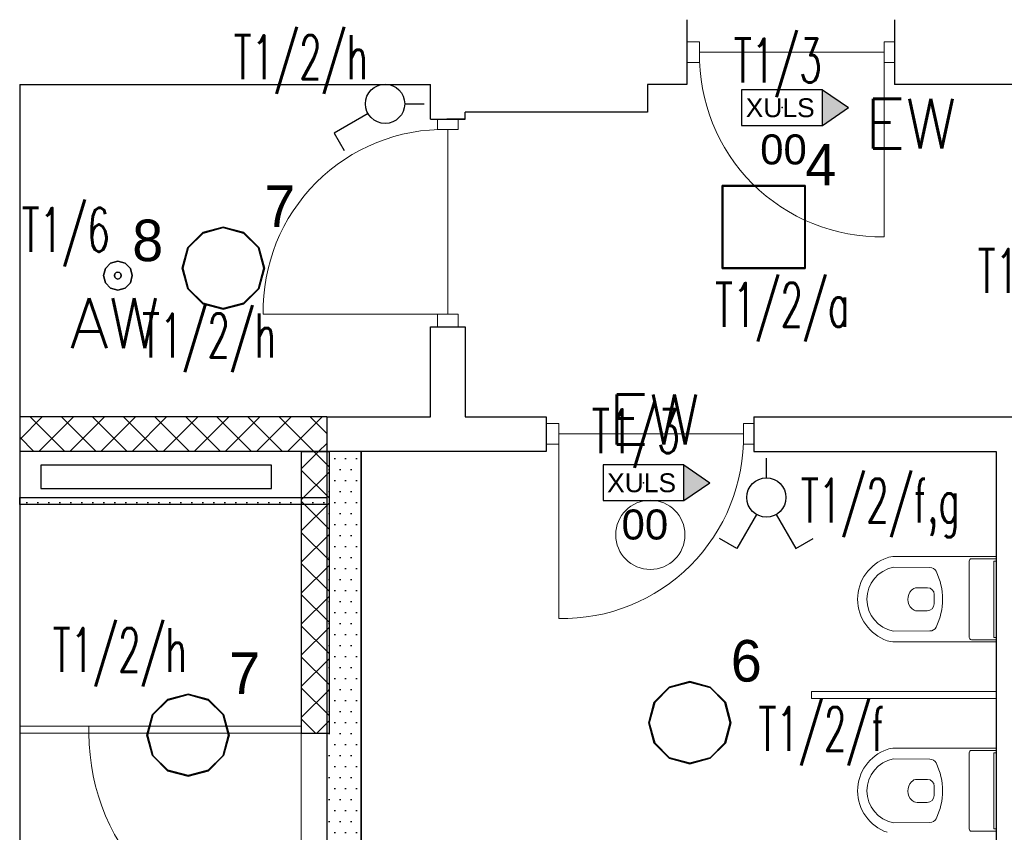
# Model space of a CAD drawing. Header units: millimetres. Extents: x 2260 to 32334, y -33324 to 11762.
# Tile 34 of 79: x 3937 to 4364, y 6601 to 6953. Entities that reach past the tile are written whole.
import ezdxf
from ezdxf.enums import TextEntityAlignment as Align

# ---------------------------------------------------------------- set-up
doc = ezdxf.new("R2010")
doc.units = ezdxf.units.MM
for name, color, linetype in [('_HYBRYD_EW_AT', 1, 'Continuous'), ('DLX_BLD0_LUM', 142, 'Continuous'), ('DLX_BLD0_LUMKEY_IDX', 142, 'Continuous'), ('DLX_BLD1_LUM', 142, 'Continuous'), ('DLX_BLD1_LUMKEY_IDX', 142, 'Continuous'), ('EL_OS_Adres_Opraw', 7, 'Continuous'), ('EL_OSPRZĘT OŚW.', 142, 'Continuous')]:
    doc.layers.add(name, color=color, linetype=linetype)
for name, color, linetype, lineweight in [('B_Wyposażenie', 10, 'Continuous', 9), ('kreskowanie', 252, 'Continuous', 5), ('stolarka', 3, 'Continuous', 9), ('ściany nośne', 1, 'Continuous', 25)]:
    doc.layers.add(name, color=color, linetype=linetype, lineweight=lineweight)
doc.styles.add('ADESK1', font='romans', dxfattribs={"oblique": 15})
doc.styles.add('KO', font='simplex.shx')
doc.styles.get("Standard").update_dxf_attribs({"font": 'arial.ttf'})
doc.styles.add('TableTextStyle', font='txt')
pattern_1 = [(0, (125.807, 10449.3377), (2.38125, 4.7625), [0, -4.7625])]

# ---------------------------------------------------------------- blocks, each defined once
blk = doc.blocks.new('XULS_AT')
at = {"layer": '_HYBRYD_EW_AT'}
h = blk.add_hatch(color=256, dxfattribs=at)
h.dxf.hatch_style = 1
h.paths.add_polyline_path([(-174.5, -77.5), (-174.5, 77.5), (175.5, 77.5), (175.5, 77.5), (288.4, 0.1), (175.5, -77.5), (175.5, -77.5)])
h.paths.add_polyline_path([(175.5, 77.5), (175.5, 77.5), (-174.5, 77.5), (-174.5, -77.5), (175.5, -77.5)], flags=17)
blk.add_point((0.5, 0))
for p in [(175.5, 77.5), (175.5, -77.5)]:
    blk.add_line(p, (288.4, 0.1), dxfattribs=at)
blk.add_lwpolyline([(175.5, 77.5), (-174.5, 77.5), (-174.5, -77.5), (175.5, -77.5)], close=True, dxfattribs=at)
blk.add_text('XULS', height=81.9, dxfattribs=at).set_placement((-156.8, -41.2))

msp = doc.modelspace()

# ---------------------------------------------------------------- hatches: boundary and pattern name
at = {"layer": 'kreskowanie', "transparency": 33554687}
h = msp.add_hatch(dxfattribs=at)
h.set_pattern_fill('ANSI37', color=0, scale=3)
h.set_pattern_definition([(45, (125.807, 10449.338), (-6.735192, 6.735192), []), (135, (125.807, 10449.338), (-6.735192, -6.735192), [])])
h.paths.add_polyline_path([(3937.481, 6766.247), (4070.471, 6766.247), (4070.471, 6781.247), (3937.481, 6781.247)])
h = msp.add_hatch(dxfattribs=at)
h.set_pattern_fill('ANSI37', color=0, scale=3)
h.set_pattern_definition([(45, (125.807, 10449.338), (-6.735192, 6.735192), []), (135, (125.807, 10449.338), (-6.735192, -6.735192), [])])
h.paths.add_polyline_path([(4059.481, 6766.247), (4059.481, 6644.247), (4071.481, 6644.247), (4071.481, 6766.247)])
at = {"layer": 'ściany nośne', "transparency": 33554687}
h = msp.add_hatch(dxfattribs=at)
h.set_pattern_fill('DOTS', color=0, scale=3)
h.set_pattern_definition(pattern_1)
h.paths.add_polyline_path([(4070.472, 6739.154), (4070.472, 6463.24), (4073.471, 6463.24), (4082.471, 6463.24), (4085.471, 6463.24), (4085.47, 6766.247), (4070.471, 6766.247), (4070.472, 6749.884)])
h.paths.add_polyline_path([(4085.471, 6373.24), (4082.471, 6373.24), (4073.471, 6373.24), (4070.471, 6373.24), (4070.471, 6353.24), (4085.471, 6353.24)])
h.paths.add_polyline_path([(4073.471, 6378.74), (4070.471, 6378.74), (4070.471, 6373.24), (4073.471, 6373.24)])
h.paths.add_polyline_path([(4073.471, 6373.24), (4082.471, 6373.24), (4082.471, 6378.74), (4077.971, 6378.74), (4073.471, 6378.74)])
h.paths.add_polyline_path([(4077.971, 6418.74), (4077.971, 6378.74), (4082.471, 6378.74), (4082.471, 6373.24), (4085.471, 6373.24), (4085.471, 6418.74)])
h.paths.add_polyline_path([(4077.971, 6418.74), (4070.471, 6418.74), (4070.471, 6378.74), (4073.471, 6378.74), (4077.971, 6378.74)])
h.paths.add_polyline_path([(4077.971, 6458.74), (4074.897, 6458.74, 0.0141173), (4070.471, 6458.528), (4070.471, 6418.74), (4077.971, 6418.74)])
h.paths.add_polyline_path([(4085.471, 6418.74), (4085.471, 6463.24), (4082.471, 6463.24), (4082.471, 6458.74), (4077.971, 6458.74), (4077.971, 6418.74)])
h.paths.add_polyline_path([(4073.471, 6463.24), (4070.471, 6463.24), (4070.471, 6458.528, -0.0141173), (4074.897, 6458.74), (4073.471, 6458.74)])
h.paths.add_polyline_path([(4082.471, 6458.74), (4082.471, 6463.24), (4073.471, 6463.24), (4073.471, 6458.74), (4074.897, 6458.74), (4077.971, 6458.74)])
h = msp.add_hatch(dxfattribs=at)
h.set_pattern_fill('DOTS', color=0, scale=3)
h.set_pattern_definition(pattern_1)
h.paths.add_polyline_path([(4070.472, 6739.154), (4070.471, 6743.24), (3937.481, 6743.24), (3937.481, 6743.24), (4070.471, 6743.24)], is_closed=False)
h.paths.add_polyline_path([(3937.481, 6743.24), (4070.472, 6743.24), (4070.471, 6746.273), (3937.481, 6746.273), (3937.481, 6743.24)], is_closed=False)
h.paths.add_polyline_path([(3937.481, 6746.273), (4070.472, 6746.273), (4070.471, 6746.273), (3937.481, 6746.273)])

# ---------------------------------------------------------------- linework, layer by layer
at = {"layer": 'B_Wyposażenie', "color": 0}
for p, q in [((4360.471, 6720.759), (4316.505, 6720.759)), ((4348.781, 6685.735), (4348.781, 6718.759)), ((4349.781, 6719.759), (4360.471, 6719.759)), ((4359.471, 6685.735), (4359.471, 6718.759)), ((4359.471, 6718.759), (4360.471, 6718.759)), ((4331.789, 6716.021), (4315.884, 6716.081)), ((4326.112, 6707.235), (4330.661, 6707.235)), ((4333.591, 6700.235), (4333.661, 6704.235)), ((4326.182, 6697.235), (4330.591, 6697.235)), ((4315.884, 6688.436), (4331.789, 6688.496)), ((4316.505, 6683.735), (4360.471, 6683.735)), ((4349.781, 6684.735), (4360.471, 6684.735)), ((4359.471, 6685.735), (4360.471, 6685.735)), ((4360.471, 6662.247), (4280.471, 6662.247)), ((4280.471, 6659.247), (4280.471, 6662.247)), ((4360.471, 6659.247), (4280.471, 6659.247)), ((4360.471, 6637.759), (4316.505, 6637.759)), ((4349.781, 6636.759), (4360.471, 6636.759)), ((4331.789, 6633.021), (4315.884, 6633.081)), ((4348.781, 6602.735), (4348.781, 6635.759)), ((4359.471, 6602.735), (4359.471, 6635.759)), ((4359.471, 6635.759), (4360.471, 6635.759)), ((4326.112, 6624.235), (4330.661, 6624.235)), ((4333.591, 6617.235), (4333.661, 6621.235)), ((4326.182, 6614.235), (4330.591, 6614.235)), ((4315.884, 6605.436), (4331.789, 6605.496)), ((4359.471, 6602.735), (4360.471, 6602.735)), ((4349.781, 6601.735), (4360.471, 6601.735))]:
    msp.add_line(p, q, dxfattribs=at)
for centre, radius, start, end in [((4319.48, 6702.247), 19.017, 109.26952, 250.73048), ((4316.505, 6710.759), 10, 90, 109.26952), ((4349.781, 6718.759), 1, 90, 180), ((4318.548, 6702.259), 14.077, 100.9111, 259.0889), ((4331.769, 6713.021), 3, 26.06042, 89.60977), ((4309.762, 6702.259), 27.498, 333.93958, 26.06042), ((4327.724, 6702.259), 5.53, 134.47774, 228.16021), ((4326.112, 6704.235), 3, 90, 138.95226), ((4330.661, 6704.235), 3, 0, 90), ((4326.182, 6700.235), 3, 224.31918, 270), ((4330.591, 6700.235), 3, 270, 0), ((4331.769, 6691.496), 3, 270.39023, 333.93958), ((4316.505, 6693.735), 10, 250.73048, 270), ((4349.781, 6685.735), 1, 180, 270), ((4319.48, 6619.247), 19.017, 109.26952, 250.73048), ((4316.505, 6627.759), 10, 90, 109.26952), ((4349.781, 6635.759), 1, 90, 180), ((4318.548, 6619.259), 14.077, 100.9111, 259.0889), ((4331.769, 6630.021), 3, 26.06042, 89.60977), ((4309.762, 6619.259), 27.498, 333.93958, 26.06042), ((4326.112, 6621.235), 3, 90, 138.95226), ((4330.661, 6621.235), 3, 0, 90), ((4327.724, 6619.259), 5.53, 134.47774, 228.16021), ((4330.591, 6617.235), 3, 270, 0), ((4326.182, 6617.235), 3, 224.31918, 270), ((4331.769, 6608.496), 3, 270.39023, 333.93958), ((4349.781, 6602.735), 1, 180, 270)]:
    msp.add_arc(centre, radius, start, end, dxfattribs=at)
at = {"layer": 'DLX_BLD0_LUM'}
for points in [[(4241.79, 6845.484, 0), (4241.79, 6881.484, 0)], [(4241.79, 6881.484, 0), (4241.79, 6881.484, 0)], [(4241.79, 6881.484, 0), (4241.79, 6845.484, 0)], [(4241.79, 6881.484, 0), (4277.79, 6881.484, 0)], [(4277.79, 6881.484, 0), (4241.79, 6881.484, 0)], [(4241.79, 6881.484, 0), (4241.79, 6881.484, 0)], [(4241.79, 6881.484, 0), (4241.79, 6845.484, 0)], [(4277.79, 6881.484, 0), (4241.79, 6881.484, 0)], [(4241.79, 6845.484, 0), (4241.79, 6881.484, 0)], [(4241.79, 6881.484, 0), (4277.79, 6881.484, 0)], [(4242.04, 6881.234, 0), (4242.04, 6845.734, 0)], [(4277.54, 6881.234, 0), (4242.04, 6881.234, 0)], [(4242.04, 6845.734, 0), (4242.04, 6881.234, 0)], [(4242.04, 6881.234, 0), (4277.54, 6881.234, 0)], [(4277.54, 6845.734, 0), (4277.54, 6881.234, 0)], [(4277.54, 6881.234, 0), (4277.54, 6845.734, 0)], [(4277.79, 6881.484, 0), (4277.79, 6845.484, 0)], [(4277.79, 6845.484, 0), (4277.79, 6881.484, 0)], [(4277.79, 6881.484, 0), (4277.79, 6881.484, 0)], [(4277.79, 6881.484, 0), (4277.79, 6881.484, 0)], [(4277.79, 6845.484, 0), (4277.79, 6881.484, 0)], [(4277.79, 6881.484, 0), (4277.79, 6845.484, 0)], [(4016.763, 6861.084, 0), (4025.663, 6863.469, 0)], [(4025.663, 6863.469, 0), (4016.763, 6861.084, 0)], [(4025.663, 6863.469, 0), (4016.763, 6861.084, 0)], [(4016.763, 6861.084, 0), (4025.663, 6863.469, 0)], [(4025.663, 6863.219, 0), (4016.888, 6860.868, 0)], [(4016.888, 6860.868, 0), (4025.663, 6863.219, 0)], [(4025.663, 6863.469, 0), (4025.663, 6863.469, 0)], [(4025.663, 6863.469, 0), (4034.563, 6861.084, 0)], [(4034.563, 6861.084, 0), (4025.663, 6863.469, 0)], [(4025.663, 6863.469, 0), (4025.663, 6863.469, 0)], [(4034.563, 6861.084, 0), (4025.663, 6863.469, 0)], [(4025.663, 6863.469, 0), (4034.563, 6861.084, 0)], [(4034.438, 6860.868, 0), (4025.663, 6863.219, 0)], [(4025.663, 6863.219, 0), (4034.438, 6860.868, 0)], [(4010.248, 6854.569, 0), (4016.763, 6861.084, 0)], [(4016.763, 6861.084, 0), (4010.248, 6854.569, 0)], [(4016.763, 6861.084, 0), (4010.248, 6854.569, 0)], [(4010.248, 6854.569, 0), (4016.763, 6861.084, 0)], [(4016.888, 6860.868, 0), (4010.464, 6854.444, 0)], [(4010.464, 6854.444, 0), (4016.888, 6860.868, 0)], [(4016.763, 6861.084, 0), (4016.763, 6861.084, 0)], [(4016.763, 6861.084, 0), (4016.763, 6861.084, 0)], [(4040.862, 6854.444, 0), (4034.438, 6860.868, 0)], [(4034.438, 6860.868, 0), (4040.862, 6854.444, 0)], [(4034.563, 6861.084, 0), (4034.563, 6861.084, 0)], [(4034.563, 6861.084, 0), (4041.078, 6854.569, 0)], [(4041.078, 6854.569, 0), (4034.563, 6861.084, 0)], [(4034.563, 6861.084, 0), (4034.563, 6861.084, 0)], [(4041.078, 6854.569, 0), (4034.563, 6861.084, 0)], [(4034.563, 6861.084, 0), (4041.078, 6854.569, 0)], [(4007.863, 6845.669, 0), (4010.248, 6854.569, 0)], [(4010.248, 6854.569, 0), (4007.863, 6845.669, 0)], [(4010.248, 6854.569, 0), (4007.863, 6845.669, 0)], [(4007.863, 6845.669, 0), (4010.248, 6854.569, 0)], [(4010.464, 6854.444, 0), (4008.113, 6845.669, 0)], [(4008.113, 6845.669, 0), (4010.464, 6854.444, 0)], [(4010.248, 6854.569, 0), (4010.248, 6854.569, 0)], [(4010.248, 6854.569, 0), (4010.248, 6854.569, 0)], [(4043.213, 6845.669, 0), (4040.862, 6854.444, 0)], [(4040.862, 6854.444, 0), (4043.213, 6845.669, 0)], [(4041.078, 6854.569, 0), (4041.078, 6854.569, 0)], [(4041.078, 6854.569, 0), (4043.463, 6845.669, 0)], [(4043.463, 6845.669, 0), (4041.078, 6854.569, 0)], [(4041.078, 6854.569, 0), (4041.078, 6854.569, 0)], [(4043.463, 6845.669, 0), (4041.078, 6854.569, 0)], [(4041.078, 6854.569, 0), (4043.463, 6845.669, 0)], [(4010.248, 6836.769, 0), (4007.863, 6845.669, 0)], [(4007.863, 6845.669, 0), (4007.863, 6845.669, 0)], [(4007.863, 6845.669, 0), (4010.248, 6836.769, 0)], [(4007.863, 6845.669, 0), (4007.863, 6845.669, 0)], [(4007.863, 6845.669, 0), (4010.248, 6836.769, 0)], [(4010.248, 6836.769, 0), (4007.863, 6845.669, 0)], [(4008.113, 6845.669, 0), (4010.464, 6836.894, 0)], [(4010.464, 6836.894, 0), (4008.113, 6845.669, 0)], [(4040.862, 6836.894, 0), (4043.213, 6845.669, 0)], [(4043.213, 6845.669, 0), (4040.862, 6836.894, 0)], [(4043.463, 6845.669, 0), (4041.078, 6836.769, 0)], [(4041.078, 6836.769, 0), (4043.463, 6845.669, 0)], [(4041.078, 6836.769, 0), (4043.463, 6845.669, 0)], [(4043.463, 6845.669, 0), (4041.078, 6836.769, 0)], [(4043.463, 6845.669, 0), (4043.463, 6845.669, 0)], [(4043.463, 6845.669, 0), (4043.463, 6845.669, 0)], [(4242.04, 6845.734, 0), (4277.54, 6845.734, 0)], [(4277.54, 6845.734, 0), (4242.04, 6845.734, 0)], [(4277.79, 6845.484, 0), (4241.79, 6845.484, 0)], [(4241.79, 6845.484, 0), (4241.79, 6845.484, 0)], [(4241.79, 6845.484, 0), (4277.79, 6845.484, 0)], [(4241.79, 6845.484, 0), (4241.79, 6845.484, 0)], [(4241.79, 6845.484, 0), (4277.79, 6845.484, 0)], [(4277.79, 6845.484, 0), (4241.79, 6845.484, 0)], [(4277.79, 6845.484, 0), (4277.79, 6845.484, 0)], [(4277.79, 6845.484, 0), (4277.79, 6845.484, 0)], [(4016.763, 6830.254, 0), (4010.248, 6836.769, 0)], [(4010.248, 6836.769, 0), (4010.248, 6836.769, 0)], [(4010.248, 6836.769, 0), (4016.763, 6830.254, 0)], [(4010.248, 6836.769, 0), (4010.248, 6836.769, 0)], [(4010.248, 6836.769, 0), (4016.763, 6830.254, 0)], [(4016.763, 6830.254, 0), (4010.248, 6836.769, 0)], [(4010.464, 6836.894, 0), (4016.888, 6830.47, 0)], [(4016.888, 6830.47, 0), (4010.464, 6836.894, 0)], [(4034.438, 6830.47, 0), (4040.862, 6836.894, 0)], [(4040.862, 6836.894, 0), (4034.438, 6830.47, 0)], [(4041.078, 6836.769, 0), (4034.563, 6830.254, 0)], [(4034.563, 6830.254, 0), (4041.078, 6836.769, 0)], [(4034.563, 6830.254, 0), (4041.078, 6836.769, 0)], [(4041.078, 6836.769, 0), (4034.563, 6830.254, 0)], [(4041.078, 6836.769, 0), (4041.078, 6836.769, 0)], [(4041.078, 6836.769, 0), (4041.078, 6836.769, 0)], [(4025.663, 6827.869, 0), (4016.763, 6830.254, 0)], [(4016.763, 6830.254, 0), (4016.763, 6830.254, 0)], [(4016.763, 6830.254, 0), (4025.663, 6827.869, 0)], [(4016.763, 6830.254, 0), (4016.763, 6830.254, 0)], [(4016.763, 6830.254, 0), (4025.663, 6827.869, 0)], [(4025.663, 6827.869, 0), (4016.763, 6830.254, 0)], [(4016.888, 6830.47, 0), (4025.663, 6828.119, 0)], [(4025.663, 6828.119, 0), (4016.888, 6830.47, 0)], [(4025.663, 6828.119, 0), (4034.438, 6830.47, 0)], [(4034.438, 6830.47, 0), (4025.663, 6828.119, 0)], [(4034.563, 6830.254, 0), (4025.663, 6827.869, 0)], [(4025.663, 6827.869, 0), (4034.563, 6830.254, 0)], [(4025.663, 6827.869, 0), (4034.563, 6830.254, 0)], [(4034.563, 6830.254, 0), (4025.663, 6827.869, 0)], [(4034.563, 6830.254, 0), (4034.563, 6830.254, 0)], [(4034.563, 6830.254, 0), (4034.563, 6830.254, 0)], [(4025.663, 6827.869, 0), (4025.663, 6827.869, 0)], [(4025.663, 6827.869, 0), (4025.663, 6827.869, 0)], [(4218.844, 6664.196, 0), (4227.744, 6666.581, 0)], [(4227.744, 6666.581, 0), (4218.844, 6664.196, 0)], [(4227.744, 6666.581, 0), (4218.844, 6664.196, 0)], [(4218.844, 6664.196, 0), (4227.744, 6666.581, 0)], [(4227.744, 6666.581, 0), (4227.744, 6666.581, 0)], [(4227.744, 6666.581, 0), (4236.644, 6664.196, 0)], [(4236.644, 6664.196, 0), (4227.744, 6666.581, 0)], [(4227.744, 6666.581, 0), (4227.744, 6666.581, 0)], [(4236.644, 6664.196, 0), (4227.744, 6666.581, 0)], [(4227.744, 6666.581, 0), (4236.644, 6664.196, 0)], [(4212.329, 6657.68, 0), (4218.844, 6664.196, 0)], [(4218.844, 6664.196, 0), (4212.329, 6657.68, 0)], [(4218.844, 6664.196, 0), (4212.329, 6657.68, 0)], [(4212.329, 6657.68, 0), (4218.844, 6664.196, 0)], [(4218.969, 6663.979, 0), (4212.545, 6657.556, 0)], [(4212.545, 6657.556, 0), (4218.969, 6663.979, 0)], [(4218.844, 6664.196, 0), (4218.844, 6664.196, 0)], [(4218.844, 6664.196, 0), (4218.844, 6664.196, 0)], [(4227.744, 6666.33, 0), (4218.969, 6663.979, 0)], [(4218.969, 6663.979, 0), (4227.744, 6666.33, 0)], [(4236.519, 6663.979, 0), (4227.744, 6666.33, 0)], [(4227.744, 6666.33, 0), (4236.519, 6663.979, 0)], [(4242.943, 6657.556, 0), (4236.519, 6663.979, 0)], [(4236.519, 6663.979, 0), (4242.943, 6657.556, 0)], [(4236.644, 6664.196, 0), (4236.644, 6664.196, 0)], [(4236.644, 6664.196, 0), (4243.159, 6657.68, 0)], [(4243.159, 6657.68, 0), (4236.644, 6664.196, 0)], [(4236.644, 6664.196, 0), (4236.644, 6664.196, 0)], [(4243.159, 6657.68, 0), (4236.644, 6664.196, 0)], [(4236.644, 6664.196, 0), (4243.159, 6657.68, 0)], [(3994.991, 6652.294, 0), (4001.506, 6658.809, 0)], [(4001.506, 6658.809, 0), (3994.991, 6652.294, 0)], [(4001.506, 6658.809, 0), (3994.991, 6652.294, 0)], [(3994.991, 6652.294, 0), (4001.506, 6658.809, 0)], [(4001.631, 6658.592, 0), (3995.207, 6652.169, 0)], [(3995.207, 6652.169, 0), (4001.631, 6658.592, 0)], [(4001.506, 6658.809, 0), (4010.406, 6661.194, 0)], [(4010.406, 6661.194, 0), (4001.506, 6658.809, 0)], [(4010.406, 6661.194, 0), (4001.506, 6658.809, 0)], [(4001.506, 6658.809, 0), (4010.406, 6661.194, 0)], [(4001.506, 6658.809, 0), (4001.506, 6658.809, 0)], [(4001.506, 6658.809, 0), (4001.506, 6658.809, 0)], [(4010.406, 6660.944, 0), (4001.631, 6658.592, 0)], [(4001.631, 6658.592, 0), (4010.406, 6660.944, 0)], [(4010.406, 6661.194, 0), (4010.406, 6661.194, 0)], [(4010.406, 6661.194, 0), (4019.306, 6658.809, 0)], [(4019.306, 6658.809, 0), (4010.406, 6661.194, 0)], [(4010.406, 6661.194, 0), (4010.406, 6661.194, 0)], [(4019.306, 6658.809, 0), (4010.406, 6661.194, 0)], [(4010.406, 6661.194, 0), (4019.306, 6658.809, 0)], [(4019.181, 6658.592, 0), (4010.406, 6660.944, 0)], [(4010.406, 6660.944, 0), (4019.181, 6658.592, 0)], [(4025.605, 6652.169, 0), (4019.181, 6658.592, 0)], [(4019.181, 6658.592, 0), (4025.605, 6652.169, 0)], [(4019.306, 6658.809, 0), (4019.306, 6658.809, 0)], [(4019.306, 6658.809, 0), (4025.821, 6652.294, 0)], [(4025.821, 6652.294, 0), (4019.306, 6658.809, 0)], [(4019.306, 6658.809, 0), (4019.306, 6658.809, 0)], [(4025.821, 6652.294, 0), (4019.306, 6658.809, 0)], [(4019.306, 6658.809, 0), (4025.821, 6652.294, 0)], [(4209.944, 6648.78, 0), (4212.329, 6657.68, 0)], [(4212.329, 6657.68, 0), (4209.944, 6648.78, 0)], [(4212.329, 6657.68, 0), (4209.944, 6648.78, 0)], [(4209.944, 6648.78, 0), (4212.329, 6657.68, 0)], [(4212.545, 6657.556, 0), (4210.194, 6648.78, 0)], [(4210.194, 6648.78, 0), (4212.545, 6657.556, 0)], [(4212.329, 6657.68, 0), (4212.329, 6657.68, 0)], [(4212.329, 6657.68, 0), (4212.329, 6657.68, 0)], [(4245.294, 6648.78, 0), (4242.943, 6657.556, 0)], [(4242.943, 6657.556, 0), (4245.294, 6648.78, 0)], [(4243.159, 6657.68, 0), (4243.159, 6657.68, 0)], [(4243.159, 6657.68, 0), (4245.544, 6648.78, 0)], [(4245.544, 6648.78, 0), (4243.159, 6657.68, 0)], [(4243.159, 6657.68, 0), (4243.159, 6657.68, 0)], [(4245.544, 6648.78, 0), (4243.159, 6657.68, 0)], [(4243.159, 6657.68, 0), (4245.544, 6648.78, 0)], [(3992.606, 6643.394, 0), (3994.991, 6652.294, 0)], [(3994.991, 6652.294, 0), (3992.606, 6643.394, 0)], [(3994.991, 6652.294, 0), (3992.606, 6643.394, 0)], [(3992.606, 6643.394, 0), (3994.991, 6652.294, 0)], [(3995.207, 6652.169, 0), (3992.856, 6643.394, 0)], [(3992.856, 6643.394, 0), (3995.207, 6652.169, 0)], [(3994.991, 6652.294, 0), (3994.991, 6652.294, 0)], [(3994.991, 6652.294, 0), (3994.991, 6652.294, 0)], [(4027.956, 6643.394, 0), (4025.605, 6652.169, 0)], [(4025.605, 6652.169, 0), (4027.956, 6643.394, 0)], [(4025.821, 6652.294, 0), (4025.821, 6652.294, 0)], [(4025.821, 6652.294, 0), (4028.206, 6643.394, 0)], [(4028.206, 6643.394, 0), (4025.821, 6652.294, 0)], [(4025.821, 6652.294, 0), (4025.821, 6652.294, 0)], [(4028.206, 6643.394, 0), (4025.821, 6652.294, 0)], [(4025.821, 6652.294, 0), (4028.206, 6643.394, 0)], [(4212.329, 6639.881, 0), (4209.944, 6648.78, 0)], [(4209.944, 6648.78, 0), (4209.944, 6648.78, 0)], [(4209.944, 6648.78, 0), (4212.329, 6639.881, 0)], [(4209.944, 6648.78, 0), (4209.944, 6648.78, 0)], [(4209.944, 6648.78, 0), (4212.329, 6639.881, 0)], [(4212.329, 6639.881, 0), (4209.944, 6648.78, 0)], [(4210.194, 6648.78, 0), (4212.545, 6640.005, 0)], [(4212.545, 6640.005, 0), (4210.194, 6648.78, 0)], [(4242.943, 6640.005, 0), (4245.294, 6648.78, 0)], [(4245.294, 6648.78, 0), (4242.943, 6640.005, 0)], [(4245.544, 6648.78, 0), (4243.159, 6639.881, 0)], [(4243.159, 6639.881, 0), (4245.544, 6648.78, 0)], [(4243.159, 6639.881, 0), (4245.544, 6648.78, 0)], [(4245.544, 6648.78, 0), (4243.159, 6639.881, 0)], [(4245.544, 6648.78, 0), (4245.544, 6648.78, 0)], [(4245.544, 6648.78, 0), (4245.544, 6648.78, 0)], [(3994.991, 6634.494, 0), (3992.606, 6643.394, 0)], [(3992.606, 6643.394, 0), (3992.606, 6643.394, 0)], [(3992.606, 6643.394, 0), (3994.991, 6634.494, 0)], [(3992.606, 6643.394, 0), (3992.606, 6643.394, 0)], [(3992.606, 6643.394, 0), (3994.991, 6634.494, 0)], [(3994.991, 6634.494, 0), (3992.606, 6643.394, 0)], [(3992.856, 6643.394, 0), (3995.207, 6634.619, 0)], [(3995.207, 6634.619, 0), (3992.856, 6643.394, 0)], [(4025.605, 6634.619, 0), (4027.956, 6643.394, 0)], [(4027.956, 6643.394, 0), (4025.605, 6634.619, 0)], [(4028.206, 6643.394, 0), (4025.821, 6634.494, 0)], [(4025.821, 6634.494, 0), (4028.206, 6643.394, 0)], [(4025.821, 6634.494, 0), (4028.206, 6643.394, 0)], [(4028.206, 6643.394, 0), (4025.821, 6634.494, 0)], [(4028.206, 6643.394, 0), (4028.206, 6643.394, 0)], [(4028.206, 6643.394, 0), (4028.206, 6643.394, 0)], [(4218.844, 6633.365, 0), (4212.329, 6639.881, 0)], [(4212.329, 6639.881, 0), (4212.329, 6639.881, 0)], [(4212.329, 6639.881, 0), (4218.844, 6633.365, 0)], [(4212.329, 6639.881, 0), (4212.329, 6639.881, 0)], [(4212.329, 6639.881, 0), (4218.844, 6633.365, 0)], [(4218.844, 6633.365, 0), (4212.329, 6639.881, 0)], [(4212.545, 6640.005, 0), (4218.969, 6633.582, 0)], [(4218.969, 6633.582, 0), (4212.545, 6640.005, 0)], [(4236.519, 6633.582, 0), (4242.943, 6640.005, 0)], [(4242.943, 6640.005, 0), (4236.519, 6633.582, 0)], [(4243.159, 6639.881, 0), (4236.644, 6633.365, 0)], [(4236.644, 6633.365, 0), (4243.159, 6639.881, 0)], [(4236.644, 6633.365, 0), (4243.159, 6639.881, 0)], [(4243.159, 6639.881, 0), (4236.644, 6633.365, 0)], [(4243.159, 6639.881, 0), (4243.159, 6639.881, 0)], [(4243.159, 6639.881, 0), (4243.159, 6639.881, 0)], [(4001.506, 6627.978, 0), (3994.991, 6634.494, 0)], [(3994.991, 6634.494, 0), (3994.991, 6634.494, 0)], [(3994.991, 6634.494, 0), (4001.506, 6627.978, 0)], [(3994.991, 6634.494, 0), (3994.991, 6634.494, 0)], [(3994.991, 6634.494, 0), (4001.506, 6627.978, 0)], [(4001.506, 6627.978, 0), (3994.991, 6634.494, 0)], [(3995.207, 6634.619, 0), (4001.631, 6628.195, 0)], [(4001.631, 6628.195, 0), (3995.207, 6634.619, 0)], [(4019.181, 6628.195, 0), (4025.605, 6634.619, 0)], [(4025.605, 6634.619, 0), (4019.181, 6628.195, 0)], [(4025.821, 6634.494, 0), (4019.306, 6627.978, 0)], [(4019.306, 6627.978, 0), (4025.821, 6634.494, 0)], [(4019.306, 6627.978, 0), (4025.821, 6634.494, 0)], [(4025.821, 6634.494, 0), (4019.306, 6627.978, 0)], [(4025.821, 6634.494, 0), (4025.821, 6634.494, 0)], [(4025.821, 6634.494, 0), (4025.821, 6634.494, 0)], [(4227.744, 6630.98, 0), (4218.844, 6633.365, 0)], [(4218.844, 6633.365, 0), (4218.844, 6633.365, 0)], [(4218.844, 6633.365, 0), (4227.744, 6630.98, 0)], [(4218.844, 6633.365, 0), (4218.844, 6633.365, 0)], [(4218.844, 6633.365, 0), (4227.744, 6630.98, 0)], [(4227.744, 6630.98, 0), (4218.844, 6633.365, 0)], [(4218.969, 6633.582, 0), (4227.744, 6631.231, 0)], [(4227.744, 6631.231, 0), (4218.969, 6633.582, 0)], [(4227.744, 6631.231, 0), (4236.519, 6633.582, 0)], [(4236.519, 6633.582, 0), (4227.744, 6631.231, 0)], [(4236.644, 6633.365, 0), (4227.744, 6630.98, 0)], [(4227.744, 6630.98, 0), (4236.644, 6633.365, 0)], [(4227.744, 6630.98, 0), (4236.644, 6633.365, 0)], [(4236.644, 6633.365, 0), (4227.744, 6630.98, 0)], [(4236.644, 6633.365, 0), (4236.644, 6633.365, 0)], [(4236.644, 6633.365, 0), (4236.644, 6633.365, 0)], [(4001.631, 6628.195, 0), (4010.406, 6625.844, 0)], [(4010.406, 6625.844, 0), (4001.631, 6628.195, 0)], [(4010.406, 6625.844, 0), (4019.181, 6628.195, 0)], [(4019.181, 6628.195, 0), (4010.406, 6625.844, 0)], [(4227.744, 6630.98, 0), (4227.744, 6630.98, 0)], [(4227.744, 6630.98, 0), (4227.744, 6630.98, 0)], [(4010.406, 6625.594, 0), (4001.506, 6627.978, 0)], [(4001.506, 6627.978, 0), (4001.506, 6627.978, 0)], [(4001.506, 6627.978, 0), (4010.406, 6625.594, 0)], [(4001.506, 6627.978, 0), (4001.506, 6627.978, 0)], [(4001.506, 6627.978, 0), (4010.406, 6625.594, 0)], [(4010.406, 6625.594, 0), (4001.506, 6627.978, 0)], [(4019.306, 6627.978, 0), (4010.406, 6625.594, 0)], [(4010.406, 6625.594, 0), (4019.306, 6627.978, 0)], [(4010.406, 6625.594, 0), (4019.306, 6627.978, 0)], [(4019.306, 6627.978, 0), (4010.406, 6625.594, 0)], [(4010.406, 6625.594, 0), (4010.406, 6625.594, 0)], [(4010.406, 6625.594, 0), (4010.406, 6625.594, 0)], [(4019.306, 6627.978, 0), (4019.306, 6627.978, 0)], [(4019.306, 6627.978, 0), (4019.306, 6627.978, 0)]]:
    msp.add_polyline3d(points, dxfattribs=at)
at = {"layer": 'DLX_BLD1_LUM'}
for points in [[(3973.754, 6842.436, 0), (3974.592, 6845.561, 0)], [(3974.592, 6845.561, 0), (3973.754, 6842.436, 0)], [(3974.592, 6845.561, 0), (3973.754, 6842.436, 0)], [(3973.754, 6842.436, 0), (3974.592, 6845.561, 0)], [(3973.754, 6842.436, 0), (3974.592, 6845.561, 0)], [(3974.592, 6845.561, 0), (3973.754, 6842.436, 0)], [(3974.592, 6845.561, 0), (3973.754, 6842.436, 0)], [(3973.754, 6842.436, 0), (3974.592, 6845.561, 0)], [(3974.592, 6845.561, 0), (3976.879, 6847.849, 0)], [(3976.879, 6847.849, 0), (3974.592, 6845.561, 0)], [(3976.879, 6847.849, 0), (3974.592, 6845.561, 0)], [(3974.592, 6845.561, 0), (3976.879, 6847.849, 0)], [(3974.592, 6845.561, 0), (3976.879, 6847.849, 0)], [(3976.879, 6847.849, 0), (3974.592, 6845.561, 0)], [(3976.879, 6847.849, 0), (3974.592, 6845.561, 0)], [(3974.592, 6845.561, 0), (3976.879, 6847.849, 0)], [(3974.592, 6845.561, 0), (3974.592, 6845.561, 0)], [(3974.592, 6845.561, 0), (3974.592, 6845.561, 0)], [(3974.592, 6845.561, 0), (3974.592, 6845.561, 0)], [(3974.592, 6845.561, 0), (3974.592, 6845.561, 0)], [(3976.879, 6847.849, 0), (3980.004, 6848.686, 0)], [(3980.004, 6848.686, 0), (3976.879, 6847.849, 0)], [(3980.004, 6848.686, 0), (3976.879, 6847.849, 0)], [(3976.879, 6847.849, 0), (3980.004, 6848.686, 0)], [(3976.879, 6847.849, 0), (3980.004, 6848.686, 0)], [(3980.004, 6848.686, 0), (3976.879, 6847.849, 0)], [(3980.004, 6848.686, 0), (3976.879, 6847.849, 0)], [(3976.879, 6847.849, 0), (3980.004, 6848.686, 0)], [(3976.879, 6847.849, 0), (3976.879, 6847.849, 0)], [(3976.879, 6847.849, 0), (3976.879, 6847.849, 0)], [(3976.879, 6847.849, 0), (3976.879, 6847.849, 0)], [(3976.879, 6847.849, 0), (3976.879, 6847.849, 0)], [(3980.004, 6848.686, 0), (3980.004, 6848.686, 0)], [(3980.004, 6848.686, 0), (3983.129, 6847.849, 0)], [(3983.129, 6847.849, 0), (3980.004, 6848.686, 0)], [(3980.004, 6848.686, 0), (3980.004, 6848.686, 0)], [(3983.129, 6847.849, 0), (3980.004, 6848.686, 0)], [(3980.004, 6848.686, 0), (3983.129, 6847.849, 0)], [(3980.004, 6848.686, 0), (3980.004, 6848.686, 0)], [(3980.004, 6848.686, 0), (3983.129, 6847.849, 0)], [(3983.129, 6847.849, 0), (3980.004, 6848.686, 0)], [(3980.004, 6848.686, 0), (3980.004, 6848.686, 0)], [(3983.129, 6847.849, 0), (3980.004, 6848.686, 0)], [(3980.004, 6848.686, 0), (3983.129, 6847.849, 0)], [(3983.129, 6847.849, 0), (3983.129, 6847.849, 0)], [(3983.129, 6847.849, 0), (3985.417, 6845.561, 0)], [(3985.417, 6845.561, 0), (3983.129, 6847.849, 0)], [(3983.129, 6847.849, 0), (3983.129, 6847.849, 0)], [(3985.417, 6845.561, 0), (3983.129, 6847.849, 0)], [(3983.129, 6847.849, 0), (3985.417, 6845.561, 0)], [(3983.129, 6847.849, 0), (3983.129, 6847.849, 0)], [(3983.129, 6847.849, 0), (3985.417, 6845.561, 0)], [(3985.417, 6845.561, 0), (3983.129, 6847.849, 0)], [(3983.129, 6847.849, 0), (3983.129, 6847.849, 0)], [(3985.417, 6845.561, 0), (3983.129, 6847.849, 0)], [(3983.129, 6847.849, 0), (3985.417, 6845.561, 0)], [(3985.417, 6845.561, 0), (3985.417, 6845.561, 0)], [(3985.417, 6845.561, 0), (3986.254, 6842.436, 0)], [(3986.254, 6842.436, 0), (3985.417, 6845.561, 0)], [(3985.417, 6845.561, 0), (3985.417, 6845.561, 0)], [(3986.254, 6842.436, 0), (3985.417, 6845.561, 0)], [(3985.417, 6845.561, 0), (3986.254, 6842.436, 0)], [(3985.417, 6845.561, 0), (3985.417, 6845.561, 0)], [(3985.417, 6845.561, 0), (3986.254, 6842.436, 0)], [(3986.254, 6842.436, 0), (3985.417, 6845.561, 0)], [(3985.417, 6845.561, 0), (3985.417, 6845.561, 0)], [(3986.254, 6842.436, 0), (3985.417, 6845.561, 0)], [(3985.417, 6845.561, 0), (3986.254, 6842.436, 0)], [(3974.592, 6839.311, 0), (3973.754, 6842.436, 0)], [(3973.754, 6842.436, 0), (3973.754, 6842.436, 0)], [(3973.754, 6842.436, 0), (3974.592, 6839.311, 0)], [(3973.754, 6842.436, 0), (3973.754, 6842.436, 0)], [(3973.754, 6842.436, 0), (3974.592, 6839.311, 0)], [(3974.592, 6839.311, 0), (3973.754, 6842.436, 0)], [(3974.592, 6839.311, 0), (3973.754, 6842.436, 0)], [(3973.754, 6842.436, 0), (3973.754, 6842.436, 0)], [(3973.754, 6842.436, 0), (3974.592, 6839.311, 0)], [(3973.754, 6842.436, 0), (3973.754, 6842.436, 0)], [(3973.754, 6842.436, 0), (3974.592, 6839.311, 0)], [(3974.592, 6839.311, 0), (3973.754, 6842.436, 0)], [(3978.705, 6843.186, 0), (3978.504, 6842.436, 0)], [(3978.504, 6842.436, 0), (3978.705, 6843.186, 0)], [(3978.705, 6843.186, 0), (3978.504, 6842.436, 0)], [(3978.504, 6842.436, 0), (3978.705, 6843.186, 0)], [(3978.504, 6842.436, 0), (3978.705, 6841.686, 0)], [(3978.705, 6841.686, 0), (3978.504, 6842.436, 0)], [(3978.504, 6842.436, 0), (3978.705, 6841.686, 0)], [(3978.705, 6841.686, 0), (3978.504, 6842.436, 0)], [(3979.254, 6843.735, 0), (3978.705, 6843.186, 0)], [(3978.705, 6843.186, 0), (3979.254, 6843.735, 0)], [(3979.254, 6843.735, 0), (3978.705, 6843.186, 0)], [(3978.705, 6843.186, 0), (3979.254, 6843.735, 0)], [(3978.705, 6841.686, 0), (3979.254, 6841.137, 0)], [(3979.254, 6841.137, 0), (3978.705, 6841.686, 0)], [(3978.705, 6841.686, 0), (3979.254, 6841.137, 0)], [(3979.254, 6841.137, 0), (3978.705, 6841.686, 0)], [(3980.004, 6843.937, 0), (3979.254, 6843.735, 0)], [(3979.254, 6843.735, 0), (3980.004, 6843.937, 0)], [(3980.004, 6843.937, 0), (3979.254, 6843.735, 0)], [(3979.254, 6843.735, 0), (3980.004, 6843.937, 0)], [(3980.754, 6843.735, 0), (3980.004, 6843.937, 0)], [(3980.004, 6843.937, 0), (3980.754, 6843.735, 0)], [(3980.754, 6843.735, 0), (3980.004, 6843.937, 0)], [(3980.004, 6843.937, 0), (3980.754, 6843.735, 0)], [(3981.303, 6843.186, 0), (3980.754, 6843.735, 0)], [(3980.754, 6843.735, 0), (3981.303, 6843.186, 0)], [(3981.303, 6843.186, 0), (3980.754, 6843.735, 0)], [(3980.754, 6843.735, 0), (3981.303, 6843.186, 0)], [(3980.754, 6841.137, 0), (3981.303, 6841.686, 0)], [(3981.303, 6841.686, 0), (3980.754, 6841.137, 0)], [(3980.754, 6841.137, 0), (3981.303, 6841.686, 0)], [(3981.303, 6841.686, 0), (3980.754, 6841.137, 0)], [(3981.504, 6842.436, 0), (3981.303, 6843.186, 0)], [(3981.303, 6843.186, 0), (3981.504, 6842.436, 0)], [(3981.504, 6842.436, 0), (3981.303, 6843.186, 0)], [(3981.303, 6843.186, 0), (3981.504, 6842.436, 0)], [(3981.303, 6841.686, 0), (3981.504, 6842.436, 0)], [(3981.504, 6842.436, 0), (3981.303, 6841.686, 0)], [(3981.303, 6841.686, 0), (3981.504, 6842.436, 0)], [(3981.504, 6842.436, 0), (3981.303, 6841.686, 0)], [(3986.254, 6842.436, 0), (3985.417, 6839.311, 0)], [(3985.417, 6839.311, 0), (3986.254, 6842.436, 0)], [(3985.417, 6839.311, 0), (3986.254, 6842.436, 0)], [(3986.254, 6842.436, 0), (3985.417, 6839.311, 0)], [(3986.254, 6842.436, 0), (3985.417, 6839.311, 0)], [(3985.417, 6839.311, 0), (3986.254, 6842.436, 0)], [(3985.417, 6839.311, 0), (3986.254, 6842.436, 0)], [(3986.254, 6842.436, 0), (3985.417, 6839.311, 0)], [(3986.254, 6842.436, 0), (3986.254, 6842.436, 0)], [(3986.254, 6842.436, 0), (3986.254, 6842.436, 0)], [(3986.254, 6842.436, 0), (3986.254, 6842.436, 0)], [(3986.254, 6842.436, 0), (3986.254, 6842.436, 0)], [(3976.879, 6837.024, 0), (3974.592, 6839.311, 0)], [(3974.592, 6839.311, 0), (3974.592, 6839.311, 0)], [(3974.592, 6839.311, 0), (3976.879, 6837.024, 0)], [(3974.592, 6839.311, 0), (3974.592, 6839.311, 0)], [(3974.592, 6839.311, 0), (3976.879, 6837.024, 0)], [(3976.879, 6837.024, 0), (3974.592, 6839.311, 0)], [(3976.879, 6837.024, 0), (3974.592, 6839.311, 0)], [(3974.592, 6839.311, 0), (3974.592, 6839.311, 0)], [(3974.592, 6839.311, 0), (3976.879, 6837.024, 0)], [(3974.592, 6839.311, 0), (3974.592, 6839.311, 0)], [(3974.592, 6839.311, 0), (3976.879, 6837.024, 0)], [(3976.879, 6837.024, 0), (3974.592, 6839.311, 0)], [(3980.004, 6836.186, 0), (3976.879, 6837.024, 0)], [(3976.879, 6837.024, 0), (3976.879, 6837.024, 0)], [(3976.879, 6837.024, 0), (3980.004, 6836.186, 0)], [(3976.879, 6837.024, 0), (3976.879, 6837.024, 0)], [(3976.879, 6837.024, 0), (3980.004, 6836.186, 0)], [(3980.004, 6836.186, 0), (3976.879, 6837.024, 0)], [(3980.004, 6836.186, 0), (3976.879, 6837.024, 0)], [(3976.879, 6837.024, 0), (3976.879, 6837.024, 0)], [(3976.879, 6837.024, 0), (3980.004, 6836.186, 0)], [(3976.879, 6837.024, 0), (3976.879, 6837.024, 0)], [(3976.879, 6837.024, 0), (3980.004, 6836.186, 0)], [(3980.004, 6836.186, 0), (3976.879, 6837.024, 0)], [(3979.254, 6841.137, 0), (3980.004, 6840.936, 0)], [(3980.004, 6840.936, 0), (3979.254, 6841.137, 0)], [(3979.254, 6841.137, 0), (3980.004, 6840.936, 0)], [(3980.004, 6840.936, 0), (3979.254, 6841.137, 0)], [(3980.004, 6840.936, 0), (3980.754, 6841.137, 0)], [(3980.754, 6841.137, 0), (3980.004, 6840.936, 0)], [(3980.004, 6840.936, 0), (3980.754, 6841.137, 0)], [(3980.754, 6841.137, 0), (3980.004, 6840.936, 0)], [(3983.129, 6837.024, 0), (3980.004, 6836.186, 0)], [(3980.004, 6836.186, 0), (3983.129, 6837.024, 0)], [(3980.004, 6836.186, 0), (3983.129, 6837.024, 0)], [(3983.129, 6837.024, 0), (3980.004, 6836.186, 0)], [(3983.129, 6837.024, 0), (3980.004, 6836.186, 0)], [(3980.004, 6836.186, 0), (3983.129, 6837.024, 0)], [(3980.004, 6836.186, 0), (3983.129, 6837.024, 0)], [(3983.129, 6837.024, 0), (3980.004, 6836.186, 0)], [(3985.417, 6839.311, 0), (3983.129, 6837.024, 0)], [(3983.129, 6837.024, 0), (3985.417, 6839.311, 0)], [(3983.129, 6837.024, 0), (3985.417, 6839.311, 0)], [(3985.417, 6839.311, 0), (3983.129, 6837.024, 0)], [(3985.417, 6839.311, 0), (3983.129, 6837.024, 0)], [(3983.129, 6837.024, 0), (3985.417, 6839.311, 0)], [(3983.129, 6837.024, 0), (3985.417, 6839.311, 0)], [(3985.417, 6839.311, 0), (3983.129, 6837.024, 0)], [(3983.129, 6837.024, 0), (3983.129, 6837.024, 0)], [(3983.129, 6837.024, 0), (3983.129, 6837.024, 0)], [(3983.129, 6837.024, 0), (3983.129, 6837.024, 0)], [(3983.129, 6837.024, 0), (3983.129, 6837.024, 0)], [(3985.417, 6839.311, 0), (3985.417, 6839.311, 0)], [(3985.417, 6839.311, 0), (3985.417, 6839.311, 0)], [(3985.417, 6839.311, 0), (3985.417, 6839.311, 0)], [(3985.417, 6839.311, 0), (3985.417, 6839.311, 0)], [(3980.004, 6836.186, 0), (3980.004, 6836.186, 0)], [(3980.004, 6836.186, 0), (3980.004, 6836.186, 0)], [(3980.004, 6836.186, 0), (3980.004, 6836.186, 0)], [(3980.004, 6836.186, 0), (3980.004, 6836.186, 0)]]:
    msp.add_polyline3d(points, dxfattribs=at)
at = {"layer": 'EL_OSPRZĘT OŚW.'}
for p, q in [((4104.254, 6916.857), (4112.754, 6916.857)), ((4088.393, 6912.607), (4073.67, 6904.107)), ((4073.67, 6904.107), (4077.991, 6896.623)), ((4260.926, 6754.815), (4260.926, 6763.315)), ((4256.676, 6738.953), (4248.176, 6724.231)), ((4265.176, 6738.953), (4273.676, 6724.231)), ((4248.176, 6724.231), (4240.692, 6728.552)), ((4273.676, 6724.231), (4281.16, 6728.552))]:
    msp.add_line(p, q, dxfattribs=at)
for centre in [(4095.754, 6916.857), (4260.926, 6746.315)]:
    msp.add_circle(centre, 8.5, dxfattribs=at)
at = {"layer": 'stolarka', "color": 0}
for p, q in [((4231.971, 6943.765), (4226.471, 6943.765)), ((4231.971, 6934.765), (4231.971, 6943.765)), ((4311.971, 6943.765), (4316.471, 6943.765)), ((4311.971, 6934.765), (4311.971, 6943.765)), ((4231.971, 6939.265), (4311.971, 6939.265)), ((4311.971, 6939.265), (4311.971, 6859.265)), ((4231.971, 6934.765), (4226.471, 6934.765)), ((4311.971, 6934.765), (4316.471, 6934.765)), ((4118.477, 6905.747), (4118.477, 6910.247)), ((4127.477, 6905.747), (4127.477, 6910.247)), ((4118.477, 6905.747), (4127.477, 6905.747)), ((4122.977, 6825.747), (4122.977, 6905.747)), ((4122.977, 6825.747), (4042.977, 6825.747)), ((4118.477, 6825.747), (4127.477, 6825.747)), ((4118.477, 6825.747), (4118.477, 6820.247)), ((4127.477, 6825.747), (4127.477, 6820.247)), ((4170.978, 6778.391), (4165.478, 6778.391)), ((4170.978, 6769.391), (4170.978, 6778.391)), ((4250.978, 6778.391), (4255.478, 6778.391)), ((4250.978, 6769.391), (4250.978, 6778.391)), ((4170.978, 6773.891), (4250.978, 6773.891)), ((4170.978, 6773.891), (4170.978, 6693.891)), ((4170.978, 6769.391), (4165.478, 6769.391)), ((4250.978, 6769.391), (4255.478, 6769.391)), ((3937.481, 6647.247), (3967.481, 6647.247)), ((3967.481, 6647.247), (3967.481, 6644.247)), ((3967.481, 6647.247), (4059.481, 6647.247)), ((4059.481, 6644.247), (3937.481, 6644.247)), ((4059.481, 6644.247), (4059.481, 6552.247))]:
    msp.add_line(p, q, dxfattribs=at)
for points in [[(4311.971, 6859.265, -0.4257353), (4231.971, 6939.265)], [(4042.977, 6825.747, -0.4257353), (4122.977, 6905.747)], [(4170.978, 6693.891, 0.4257353), (4250.978, 6773.891)]]:
    msp.add_lwpolyline(points, format="xyb", dxfattribs=at)
msp.add_circle((4210.666, 6730.143), 15, dxfattribs=at)
msp.add_arc((4059.481, 6644.247), 92, 180, 270, dxfattribs=at)
at = {"layer": 'ściany nośne', "color": 0}
for p, q in [((4226.471, 6953.288), (4226.47, 6925.261)), ((4316.471, 6953.288), (4316.47, 6925.257)), ((3937.481, 6925.273), (3937.481, 6746.273)), ((3937.481, 6925.268), (4115.478, 6925.266)), ((4115.478, 6910.247), (4115.478, 6925.266)), ((4226.47, 6925.261), (4209.478, 6925.261)), ((4209.478, 6925.261), (4209.478, 6913.261)), ((4539.475, 6925.247), (4316.47, 6925.257)), ((4115.478, 6910.247), (4130.478, 6910.247)), ((4130.478, 6910.247), (4122.478, 6910.247)), ((4209.478, 6913.261), (4130.478, 6913.262)), ((4130.478, 6910.247), (4130.478, 6913.262)), ((4115.477, 6781.247), (4115.477, 6820.247)), ((4115.477, 6820.247), (4130.477, 6820.247)), ((4130.477, 6820.247), (4130.477, 6781.247)), ((4070.471, 6781.247), (3937.481, 6781.247)), ((3937.481, 6781.247), (3937.481, 6766.247)), ((4070.471, 6781.247), (4070.472, 6463.24)), ((4070.471, 6781.247), (4114.477, 6781.247)), ((4070.471, 6781.247), (4070.471, 6766.247)), ((4114.477, 6781.247), (4115.477, 6781.247)), ((4130.477, 6781.247), (4165.478, 6781.247)), ((4165.478, 6781.247), (4165.478, 6766.247)), ((4255.478, 6781.247), (4396.475, 6781.247)), ((4255.478, 6781.247), (4255.478, 6766.247)), ((4070.471, 6766.247), (3937.481, 6766.247)), ((4059.481, 6766.247), (4059.481, 6644.247)), ((4059.481, 6766.247), (4071.481, 6766.247)), ((4085.471, 6766.247), (4070.471, 6766.247)), ((4070.471, 6766.247), (4070.471, 6353.24)), ((4071.481, 6766.247), (4071.481, 6644.247)), ((4085.471, 6353.24), (4085.47, 6766.247)), ((4165.478, 6766.247), (4085.471, 6766.247)), ((4085.471, 6766.247), (4085.471, 6463.24)), ((4255.478, 6766.247), (4360.471, 6766.247)), ((4360.471, 6766.247), (4360.471, 6353.24)), ((3946.619, 6760.259), (3946.619, 6750.259)), ((4046.619, 6760.259), (3946.619, 6760.259)), ((4046.619, 6750.259), (4046.619, 6760.259)), ((3946.619, 6750.259), (4046.619, 6750.259)), ((4070.472, 6749.884), (4070.472, 6739.154)), ((3937.481, 6746.273), (4070.471, 6746.273)), ((3937.481, 6746.273), (3937.481, 6353.24)), ((3937.481, 6743.24), (3937.481, 6746.273)), ((3937.481, 6746.273), (4070.471, 6746.273)), ((4070.471, 6743.24), (3937.481, 6743.24)), ((4070.472, 6743.24), (3937.481, 6743.24)), ((4059.481, 6644.247), (4071.481, 6644.247))]:
    msp.add_line(p, q, dxfattribs=at)

# ---------------------------------------------------------------- block references
at = {"layer": '_HYBRYD_EW_AT', "xscale": 0.1, "yscale": 0.1, "zscale": 0.1}
for p in [(4267.65, 6915.183), (4207.609, 6752.718)]:
    msp.add_blockref('XULS_AT', p, dxfattribs=at)

# ---------------------------------------------------------------- texts
at = {"layer": '_HYBRYD_EW_AT'}
for p in [(4258.244, 6890.596), (4198.203, 6728.132)]:
    msp.add_text('00', height=13, dxfattribs=at).set_placement(p)
at = {"layer": 'DLX_BLD0_LUMKEY_IDX', "style": 'TableTextStyle'}
for s, p in [('4', (4277.79, 6881.484)), ('7', (4043.463, 6863.469)), ('6', (4245.544, 6666.58)), ('7', (4028.206, 6661.194))]:
    msp.add_text(s, height=18, dxfattribs=at).set_placement(p)
at = {"layer": 'DLX_BLD1_LUM', "color": 240, "style": 'KO'}
for s, p in [('EW', (4303.54, 6897.428, -1.103)), ('AW', (3959.315, 6811.051)), ('EW', (4192.43, 6769.29))]:
    msp.add_text(s, height=21.6, dxfattribs=at).set_placement(p)
at = {"layer": 'DLX_BLD1_LUMKEY_IDX', "style": 'TableTextStyle'}
msp.add_text('8', height=18, dxfattribs=at).set_placement((3986.254, 6848.686))
at = {"layer": 'EL_OS_Adres_Opraw', "style": 'ADESK1', "width": 0.6}
for s, p in [('T1/2/h', (4059.257, 6946.53, 1.103)), ('T1/3', (4265.863, 6945.09, 1.103)), ('T1/6', (3957.424, 6871.748, 1.103)), ('T1/6', (4371.541, 6853.956, 1.103)), ('T1/2/a', (4267.767, 6839.277, 1.103)), ('T1/2/h', (4019.486, 6826.007, 1.103)), ('T1/3', (4204.36, 6784.57, 1.103)), ('T1/2/f,g', (4310.284, 6754.452, 1.103)), ('T1/2/h', (3980.849, 6689.753, 1.103)), ('T1/2/f', (4284.843, 6655.516, 1.103))]:
    msp.add_text(s, height=19, rotation=360, dxfattribs=at).set_placement(p, align=Align.TOP_CENTER)

doc.saveas('drawing.dxf')
